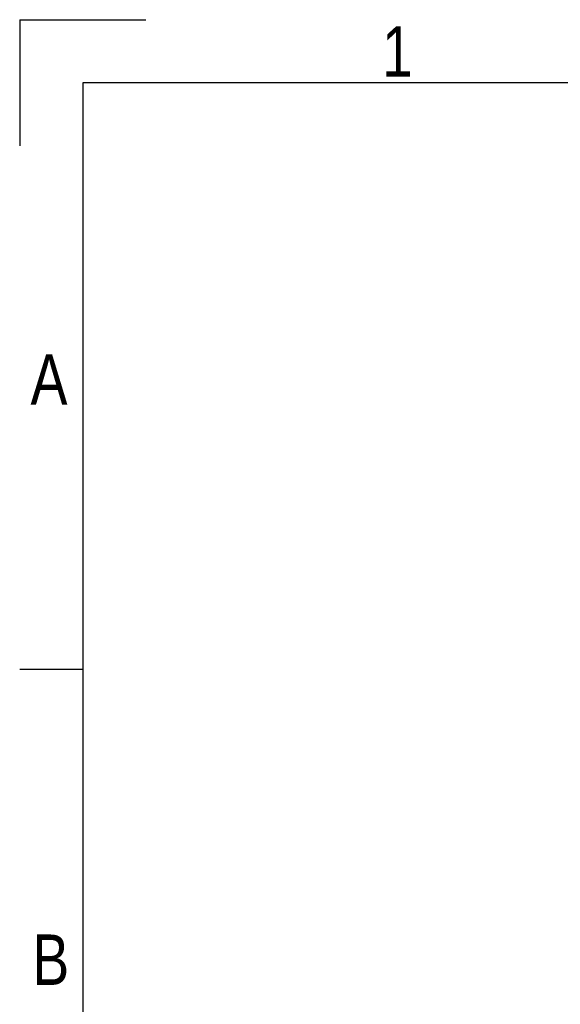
# Model space of a CAD drawing. Header units: millimetres. Extents: x 0 to 420, y 0 to 299.
# Tile 9 of 72: x 0 to 44, y 216 to 297. Entities that reach past the tile are written whole.
import ezdxf

# ---------------------------------------------------------------- set-up
doc = ezdxf.new("R2010")
doc.units = ezdxf.units.MM
doc.layers.add('CARTIGLIO', color=140, linetype='Continuous')
doc.styles.add('SLDTEXTSTYLE2', font='TXT', dxfattribs={"width": 0.821468})

msp = doc.modelspace()

# ---------------------------------------------------------------- linework, layer by layer
at = {"layer": 'CARTIGLIO', "linetype": 'Continuous'}
for p, q in [((0.0059, 296.9968), (0.0059, 286.6484)), ((0.0059, 296.9968), (10.3543, 296.9968)), ((414.8274, 291.8226), (5.1801, 291.8226)), ((5.1801, 291.8226), (5.1801, 5.171)), ((5.1801, 243.7024), (0.0059, 243.7024))]:
    msp.add_line(p, q, dxfattribs=at)

# ---------------------------------------------------------------- texts
at = {"layer": 'CARTIGLIO', "char_height": 4.1394, "attachment_point": 2, "style": 'SLDTEXTSTYLE2'}
for s, insert in [('1', (31.0075, 296.4629)), ('A', (2.4139, 269.5569)), ('B', (2.5598, 221.9541))]:
    msp.add_mtext(s, dxfattribs=dict(at, insert=insert))

doc.saveas('drawing.dxf')
